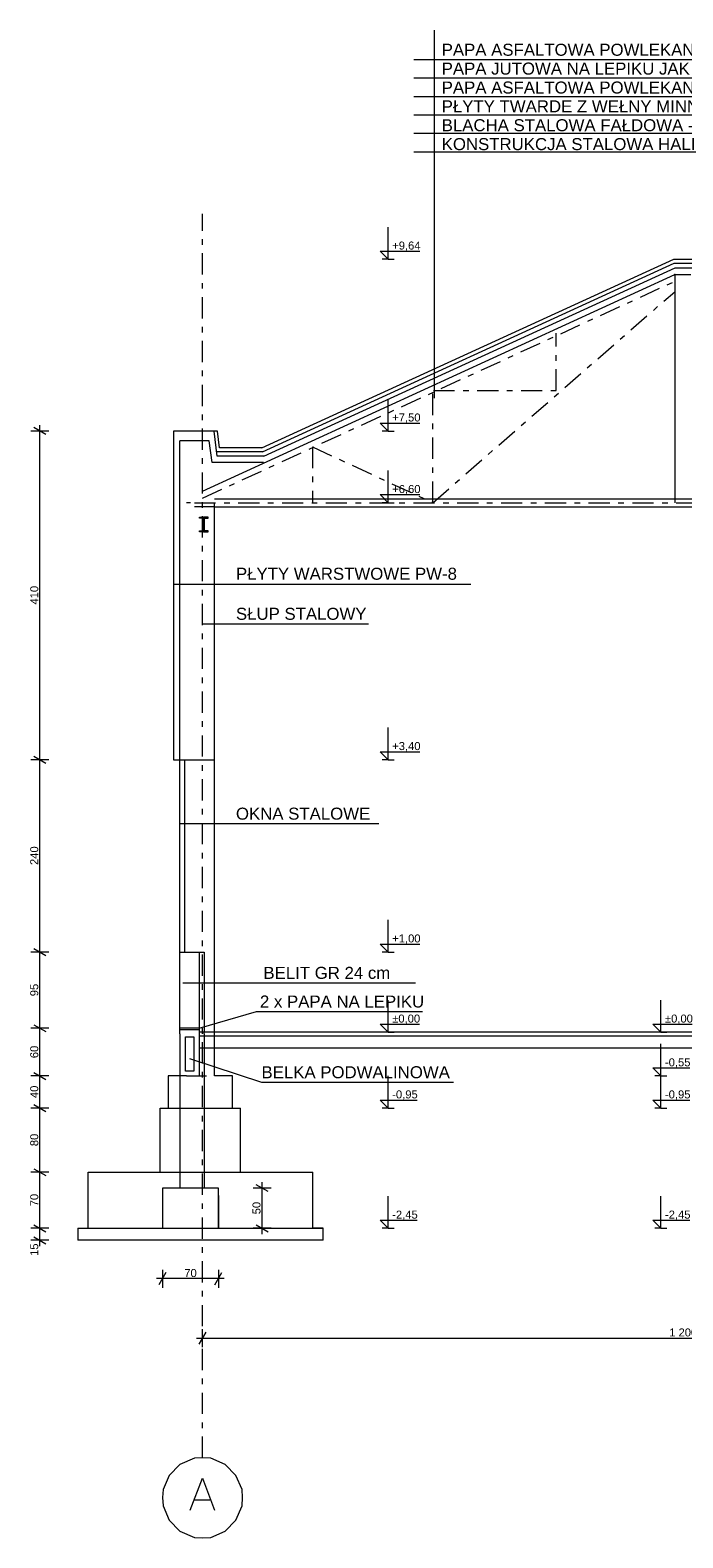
# Model space of a CAD drawing. Extents: x -382579 to -312317, y -24343 to 13401.
# Tile 1 of 9: x -382579 to -374431, y -5411 to 13401. Entities that reach past the tile are written whole.
import ezdxf

# ---------------------------------------------------------------- set-up
doc = ezdxf.new("R2010")
doc.units = 0
doc.header["$MEASUREMENT"] = 0
doc.linetypes.add('Przerywana podwójnie', pattern=[546.805537, 264.583325, -105.833328, 70.555556, -105.833328])
for name, color, linetype, lineweight in [('2D - Ogólne_Nr_Pióra__1', 1, 'Continuous', 18), ('2D - Ogólne_Nr_Pióra__5', 5, 'Continuous', 18), ('2D - Ogólne_Nr_Pióra__6', 6, 'Continuous', 9), ('OSIE_Nr_Pióra__7', 7, 'Continuous', 18), ('Wymiarowanie - Ogólne_Nr_Pióra__4', 4, 'Continuous', 18), ('Wymiarowanie - Ogólne_Nr_Pióra__46', 46, 'Continuous', 18), ('Wymiarowanie - Ogólne_Nr_Pióra__5', 5, 'Continuous', 18), ('WYMIARY_Nr_Pióra__4', 4, 'Continuous', 18), ('WYMIARY_Nr_Pióra__5', 5, 'Continuous', 18)]:
    doc.layers.add(name, color=color, linetype=linetype, lineweight=lineweight)
doc.layers.add('Wymiarowanie - Ogólne', color=7, linetype='Continuous')
doc.layers.add('WYMIARY', color=7, linetype='Continuous')
doc.styles.add('GENERATED_STYLE_1', font='arial.ttf')
doc.styles.add('GENERATED_STYLE_2', font='txt')
doc.dimstyles.new('GENERATED_STYLE__1', dxfattribs={"dimtxt": 100, "dimasz": 114, "dimexe": 0.18, "dimexo": 0, "dimgap": 0.09, "dimtad": 1, "dimtih": 1, "dimtoh": 1, "dimdec": 0, "dimlfac": 0.1, "dimzin": 0, "dimdsep": 46, "dimtxsty": 'GENERATED_STYLE_2', "dimblk": 'ARROWHEAD_2', "dimblk1": 'ARROWHEAD_2', "dimblk2": 'ARROWHEAD_2', "dimcen": 0.09, "dimclrd": 256, "dimclre": 256, "dimclrt": 256, "dimazin": 0, "dimtfac": 1, "dimtdec": 4, "dimtmove": 0, "dimatfit": 3, "dimfxl": 1, "dimtolj": 1, "dimtzin": 0, "dimarcsym": 0})
doc.dimstyles.new('GENERATED_STYLE__2', dxfattribs={"dimtxt": 100, "dimasz": 114, "dimexe": 0.18, "dimexo": 0, "dimgap": 0.09, "dimtad": 1, "dimdec": 0, "dimlfac": 0.1, "dimzin": 0, "dimdsep": 46, "dimtxsty": 'GENERATED_STYLE_2', "dimblk": 'ARROWHEAD_2', "dimblk1": 'ARROWHEAD_2', "dimblk2": 'ARROWHEAD_2', "dimcen": 0.09, "dimclrd": 256, "dimclre": 256, "dimclrt": 256, "dimazin": 0, "dimtfac": 1, "dimtdec": 4, "dimtmove": 0, "dimatfit": 3, "dimfxl": 1, "dimtolj": 1, "dimtzin": 0, "dimarcsym": 0})

# ---------------------------------------------------------------- blocks, each defined once
blk = doc.blocks.new('*D61')
at = {"layer": 'WYMIARY_Nr_Pióra__4', "linetype": 'Continuous', "transparency": 16777216}
for p, q in [((-380429, -3031), (-380429, -2806)), ((-368434, -3031), (-368434, -2806)), ((-380502, -2918), (-380429, -2918)), ((-380386, -2843), (-380472, -2993)), ((-380429, -2918), (-368434, -2918)), ((-368390, -2843), (-368477, -2993)), ((-368434, -2918), (-356434, -2918))]:
    blk.add_line(p, q, dxfattribs=at)
at = {"layer": 'WYMIARY_Nr_Pióra__5', "transparency": 16777216, "insert": (-374602, -2798), "char_height": 100, "attachment_point": 1, "style": 'GENERATED_STYLE_1'}
blk.add_mtext('{1\xa0200}', dxfattribs=at)
blk = doc.blocks.new('ARROWHEAD_2')
at = {"linetype": 'Continuous'}
for p, q in [((0, 0), (-1, 0)), ((-0.38, -0.66), (0.38, 0.66))]:
    blk.add_line(p, q, dxfattribs=at)
blk = doc.blocks.new('*D62')
at = {"layer": 'WYMIARY_Nr_Pióra__4', "linetype": 'Continuous', "transparency": 16777216}
for p, q in [((-356434, -3031), (-356434, -2806)), ((-368390, -2843), (-368477, -2993)), ((-368434, -2918), (-356434, -2918)), ((-356390, -2843), (-356477, -2993)), ((-356434, -2918), (-344434, -2918))]:
    blk.add_line(p, q, dxfattribs=at)
at = {"layer": 'WYMIARY_Nr_Pióra__5', "transparency": 16777216, "insert": (-362604, -2798), "char_height": 100, "attachment_point": 1, "style": 'GENERATED_STYLE_1'}
blk.add_mtext('{1\xa0200}', dxfattribs=at)
blk = doc.blocks.new('*D63')
at = {"layer": 'WYMIARY_Nr_Pióra__4', "linetype": 'Continuous', "transparency": 16777216}
for p, q in [((-344434, -3031), (-344434, -2806)), ((-356390, -2843), (-356477, -2993)), ((-356434, -2918), (-344434, -2918)), ((-344390, -2843), (-344477, -2993)), ((-344434, -2918), (-332434, -2918))]:
    blk.add_line(p, q, dxfattribs=at)
at = {"layer": 'WYMIARY_Nr_Pióra__5', "transparency": 16777216, "insert": (-350604, -2798), "char_height": 100, "attachment_point": 1, "style": 'GENERATED_STYLE_1'}
blk.add_mtext('{1\xa0200}', dxfattribs=at)
blk = doc.blocks.new('*D64')
at = {"layer": 'WYMIARY_Nr_Pióra__4', "linetype": 'Continuous', "transparency": 16777216}
for p, q in [((-332434, -3031), (-332434, -2806)), ((-344390, -2843), (-344477, -2993)), ((-344434, -2918), (-332434, -2918)), ((-332390, -2843), (-332477, -2993)), ((-332434, -2918), (-320433, -2918))]:
    blk.add_line(p, q, dxfattribs=at)
at = {"layer": 'WYMIARY_Nr_Pióra__5', "transparency": 16777216, "insert": (-338604, -2798), "char_height": 100, "attachment_point": 1, "style": 'GENERATED_STYLE_1'}
blk.add_mtext('{1\xa0200}', dxfattribs=at)
blk = doc.blocks.new('*D65')
at = {"layer": 'WYMIARY_Nr_Pióra__4', "linetype": 'Continuous', "transparency": 16777216}
for p, q in [((-320433, -3031), (-320433, -2806)), ((-332390, -2843), (-332477, -2993)), ((-332434, -2918), (-320433, -2918)), ((-320477, -2993), (-320390, -2843)), ((-320433, -2918), (-320360, -2918))]:
    blk.add_line(p, q, dxfattribs=at)
at = {"layer": 'WYMIARY_Nr_Pióra__5', "transparency": 16777216, "insert": (-326604, -2798), "char_height": 100, "attachment_point": 1, "style": 'GENERATED_STYLE_1'}
blk.add_mtext('{1\xa0200}', dxfattribs=at)
blk = doc.blocks.new('*D68')
at = {"layer": 'Wymiarowanie - Ogólne_Nr_Pióra__4', "linetype": 'Continuous', "transparency": 16777216}
for p, q in [((-379572, -1048), (-379797, -1048)), ((-379609, -1091), (-379759, -1005)), ((-379684, -1048), (-379684, -975)), ((-379684, -1548), (-379684, -1048)), ((-379759, -1505), (-379609, -1591)), ((-379572, -1548), (-379797, -1548)), ((-379684, -1621), (-379684, -1548))]:
    blk.add_line(p, q, dxfattribs=at)
at = {"layer": 'Wymiarowanie - Ogólne_Nr_Pióra__5', "transparency": 16777216, "insert": (-379804, -1374), "char_height": 100, "attachment_point": 1, "rotation": 90, "style": 'GENERATED_STYLE_1'}
blk.add_mtext('{50}', dxfattribs=at)
blk = doc.blocks.new('*D69')
at = {"layer": 'Wymiarowanie - Ogólne_Nr_Pióra__4', "linetype": 'Continuous', "transparency": 16777216}
for p, q in [((-380929, -2065), (-380929, -2290)), ((-380229, -2065), (-380229, -2290)), ((-380929, -2177), (-381002, -2177)), ((-380886, -2102), (-380972, -2252)), ((-380229, -2177), (-380929, -2177)), ((-380272, -2252), (-380186, -2102)), ((-380156, -2177), (-380229, -2177))]:
    blk.add_line(p, q, dxfattribs=at)
at = {"layer": 'Wymiarowanie - Ogólne_Nr_Pióra__5', "transparency": 16777216, "insert": (-380655, -2057), "char_height": 100, "attachment_point": 1, "style": 'GENERATED_STYLE_1'}
blk.add_mtext('{70}', dxfattribs=at)
blk = doc.blocks.new('*D83')
at = {"layer": 'Wymiarowanie - Ogólne_Nr_Pióra__4', "linetype": 'Continuous', "transparency": 16777216}
for p, q in [((-382533, -1505), (-382383, -1591)), ((-382533, -1655), (-382383, -1741)), ((-382458, -1698), (-382458, -1548)), ((-382345, -1698), (-382570, -1698)), ((-382458, -1771), (-382458, -1698))]:
    blk.add_line(p, q, dxfattribs=at)
at = {"layer": 'Wymiarowanie - Ogólne_Nr_Pióra__5', "transparency": 16777216, "insert": (-382578, -1893), "char_height": 100, "attachment_point": 1, "rotation": 90, "style": 'GENERATED_STYLE_1'}
blk.add_mtext('{15}', dxfattribs=at)
blk = doc.blocks.new('*D84')
at = {"layer": 'Wymiarowanie - Ogólne_Nr_Pióra__4', "linetype": 'Continuous', "transparency": 16777216}
for p, q in [((-382533, -805), (-382383, -891)), ((-382458, -1548), (-382458, -848)), ((-382533, -1505), (-382383, -1591)), ((-382345, -1548), (-382570, -1548)), ((-382458, -1698), (-382458, -1548))]:
    blk.add_line(p, q, dxfattribs=at)
at = {"layer": 'Wymiarowanie - Ogólne_Nr_Pióra__5', "transparency": 16777216, "insert": (-382578, -1274), "char_height": 100, "attachment_point": 1, "rotation": 90, "style": 'GENERATED_STYLE_1'}
blk.add_mtext('{70}', dxfattribs=at)
blk = doc.blocks.new('*D85')
at = {"layer": 'Wymiarowanie - Ogólne_Nr_Pióra__4', "linetype": 'Continuous', "transparency": 16777216}
for p, q in [((-382533, -5), (-382383, -91)), ((-382458, -848), (-382458, -48)), ((-382345, -848), (-382570, -848)), ((-382533, -805), (-382383, -891)), ((-382458, -1548), (-382458, -848))]:
    blk.add_line(p, q, dxfattribs=at)
at = {"layer": 'Wymiarowanie - Ogólne_Nr_Pióra__5', "transparency": 16777216, "insert": (-382578, -524), "char_height": 100, "attachment_point": 1, "rotation": 90, "style": 'GENERATED_STYLE_1'}
blk.add_mtext('{80}', dxfattribs=at)
blk = doc.blocks.new('*D86')
at = {"layer": 'Wymiarowanie - Ogólne_Nr_Pióra__4', "linetype": 'Continuous', "transparency": 16777216}
for p, q in [((-382533, 395), (-382383, 309)), ((-382458, -48), (-382458, 352)), ((-382345, -48), (-382570, -48)), ((-382533, -5), (-382383, -91)), ((-382458, -848), (-382458, -48))]:
    blk.add_line(p, q, dxfattribs=at)
at = {"layer": 'Wymiarowanie - Ogólne_Nr_Pióra__5', "transparency": 16777216, "insert": (-382578, 76), "char_height": 100, "attachment_point": 1, "rotation": 90, "style": 'GENERATED_STYLE_1'}
blk.add_mtext('{40}', dxfattribs=at)
blk = doc.blocks.new('*D87')
at = {"layer": 'Wymiarowanie - Ogólne_Nr_Pióra__4', "linetype": 'Continuous', "transparency": 16777216}
for p, q in [((-382345, 948), (-382570, 948)), ((-382533, 991), (-382383, 905)), ((-382458, 352), (-382458, 948)), ((-382533, 395), (-382383, 309)), ((-382345, 352), (-382570, 352)), ((-382458, -48), (-382458, 352))]:
    blk.add_line(p, q, dxfattribs=at)
at = {"layer": 'Wymiarowanie - Ogólne_Nr_Pióra__5', "transparency": 16777216, "insert": (-382578, 574), "char_height": 100, "attachment_point": 1, "rotation": 90, "style": 'GENERATED_STYLE_1'}
blk.add_mtext('{60}', dxfattribs=at)
blk = doc.blocks.new('*D88')
at = {"layer": 'Wymiarowanie - Ogólne_Nr_Pióra__4', "linetype": 'Continuous', "transparency": 16777216}
for p, q in [((-382345, 1898), (-382570, 1898)), ((-382533, 1941), (-382383, 1855)), ((-382458, 948), (-382458, 1898)), ((-382345, 948), (-382570, 948)), ((-382533, 991), (-382383, 905)), ((-382458, 352), (-382458, 948))]:
    blk.add_line(p, q, dxfattribs=at)
at = {"layer": 'Wymiarowanie - Ogólne_Nr_Pióra__5', "transparency": 16777216, "insert": (-382578, 1347), "char_height": 100, "attachment_point": 1, "rotation": 90, "style": 'GENERATED_STYLE_1'}
blk.add_mtext('{95}', dxfattribs=at)
blk = doc.blocks.new('*D89')
at = {"layer": 'Wymiarowanie - Ogólne_Nr_Pióra__4', "linetype": 'Continuous', "transparency": 16777216}
for p, q in [((-382458, 4298), (-382458, 8398)), ((-382533, 4341), (-382383, 4255)), ((-382345, 4298), (-382570, 4298)), ((-382458, 1898), (-382458, 4298)), ((-382345, 1898), (-382570, 1898)), ((-382533, 1941), (-382383, 1855)), ((-382458, 948), (-382458, 1898))]:
    blk.add_line(p, q, dxfattribs=at)
at = {"layer": 'Wymiarowanie - Ogólne_Nr_Pióra__5', "transparency": 16777216, "insert": (-382578, 2984), "char_height": 100, "attachment_point": 1, "rotation": 90, "style": 'GENERATED_STYLE_1'}
blk.add_mtext('{240}', dxfattribs=at)
blk = doc.blocks.new('*D90')
at = {"layer": 'Wymiarowanie - Ogólne_Nr_Pióra__4', "linetype": 'Continuous', "transparency": 16777216}
for p, q in [((-382458, 8398), (-382458, 8471)), ((-382345, 8398), (-382570, 8398)), ((-382383, 8354), (-382533, 8441)), ((-382458, 4298), (-382458, 8398)), ((-382533, 4341), (-382383, 4255))]:
    blk.add_line(p, q, dxfattribs=at)
at = {"layer": 'Wymiarowanie - Ogólne_Nr_Pióra__5', "transparency": 16777216, "insert": (-382578, 6234), "char_height": 100, "attachment_point": 1, "rotation": 90, "style": 'GENERATED_STYLE_1'}
blk.add_mtext('{410}', dxfattribs=at)
blk = doc.blocks.new('Wymiary_358', base_point=(-378109, -1548))
at = {"layer": 'Wymiarowanie - Ogólne_Nr_Pióra__4', "linetype": 'Continuous'}
for p, q in [((-378109, 10543), (-378109, 10943)), ((-378109, 10543), (-378209, 10643)), ((-378209, 10643), (-378109, 10643)), ((-378109, 10543), (-378184, 10543)), ((-378109, 10643), (-377713, 10643)), ((-378109, 10543), (-378034, 10543)), ((-378109, 8398), (-378109, 8798)), ((-378109, 8398), (-378209, 8498)), ((-378209, 8498), (-378109, 8498)), ((-378109, 8498), (-377713, 8498)), ((-378109, 8398), (-378184, 8398)), ((-378109, 8398), (-378034, 8398)), ((-378109, 7505), (-378109, 7905)), ((-378109, 7505), (-378209, 7605)), ((-378209, 7605), (-378109, 7605)), ((-378109, 7605), (-377713, 7605)), ((-378109, 7505), (-378184, 7505)), ((-378109, 7505), (-378034, 7505)), ((-378109, 4298), (-378109, 4698)), ((-378109, 4298), (-378209, 4398)), ((-378209, 4398), (-378109, 4398)), ((-378109, 4398), (-377713, 4398)), ((-378109, 4298), (-378184, 4298)), ((-378109, 4298), (-378034, 4298)), ((-378109, 1898), (-378109, 2298)), ((-378109, 1898), (-378209, 1998)), ((-378209, 1998), (-378109, 1998)), ((-378109, 1898), (-378184, 1898)), ((-378109, 1998), (-377713, 1998)), ((-378109, 1898), (-378034, 1898)), ((-378109, 898), (-378109, 1298)), ((-378109, 898), (-378209, 998)), ((-378209, 998), (-378109, 998)), ((-378109, 998), (-377718, 998)), ((-378109, 898), (-378184, 898)), ((-378109, 898), (-378034, 898)), ((-378109, -48), (-378109, 352)), ((-378109, -48), (-378209, 52)), ((-378209, 52), (-378109, 52)), ((-378109, 52), (-377748, 52)), ((-378109, -48), (-378184, -48)), ((-378109, -48), (-378034, -48)), ((-378109, -1548), (-378109, -1148)), ((-378109, -1548), (-378209, -1448)), ((-378209, -1448), (-378109, -1448)), ((-378109, -1448), (-377748, -1448)), ((-378109, -1548), (-378184, -1548)), ((-378109, -1548), (-378034, -1548))]:
    blk.add_line(p, q, dxfattribs=at)
at = {"layer": 'Wymiarowanie - Ogólne_Nr_Pióra__5', "char_height": 100, "attachment_point": 1, "style": 'GENERATED_STYLE_1'}
for s, insert in [('{+9,64}', (-378059, 10763)), ('{+7,50}', (-378059, 8618)), ('{+6,60}', (-378059, 7725)), ('{+3,40}', (-378059, 4518)), ('{+1,00}', (-378059, 2118)), ('{±0,00}', (-378059, 1118)), ('{-0,95}', (-378059, 172)), ('{-2,45}', (-378059, -1328))]:
    blk.add_mtext(s, dxfattribs=dict(at, insert=insert))
blk = doc.blocks.new('Wymiary_357', base_point=(-374705, -1548))
at = {"layer": 'Wymiarowanie - Ogólne_Nr_Pióra__4', "linetype": 'Continuous'}
for p, q in [((-374705, 898), (-374705, 1298)), ((-374705, 898), (-374805, 998)), ((-374805, 998), (-374705, 998)), ((-374705, 998), (-374314, 998)), ((-374705, 898), (-374780, 898)), ((-374705, 898), (-374630, 898)), ((-374705, 352), (-374705, 752)), ((-374705, 352), (-374805, 452)), ((-374805, 452), (-374705, 452)), ((-374705, 452), (-374343, 452)), ((-374705, 352), (-374780, 352)), ((-374705, -48), (-374705, 352)), ((-374705, 352), (-374630, 352)), ((-374705, -48), (-374805, 52)), ((-374805, 52), (-374705, 52)), ((-374705, 52), (-374343, 52)), ((-374705, -48), (-374780, -48)), ((-374705, -48), (-374630, -48)), ((-374705, -1548), (-374705, -1148)), ((-374705, -1548), (-374805, -1448)), ((-374805, -1448), (-374705, -1448)), ((-374705, -1448), (-374343, -1448)), ((-374705, -1548), (-374780, -1548)), ((-374705, -1548), (-374630, -1548))]:
    blk.add_line(p, q, dxfattribs=at)
at = {"layer": 'Wymiarowanie - Ogólne_Nr_Pióra__5', "char_height": 100, "attachment_point": 1, "style": 'GENERATED_STYLE_1'}
for s, insert in [('{±0,00}', (-374655, 1118)), ('{-0,55}', (-374655, 572)), ('{-0,95}', (-374655, 172)), ('{-2,45}', (-374655, -1328))]:
    blk.add_mtext(s, dxfattribs=dict(at, insert=insert))

msp = doc.modelspace()

# ---------------------------------------------------------------- hatches: boundary and pattern name
at = {"layer": '2D - Ogólne_Nr_Pióra__1', "linetype": 'Continuous'}
for points in [[(-380466.1, 7142.1), (-380466.1, 7152.1), (-380416.1, 7152.1), (-380416.1, 7312.1), (-380466.1, 7312.1), (-380466.1, 7322.1), (-380406.1, 7322.1), (-380406.1, 7142.1)], [(-380356.1, 7142.1), (-380356.1, 7152.1), (-380406.1, 7152.1), (-380406.1, 7312.1), (-380356.1, 7312.1), (-380356.1, 7322.1), (-380416.1, 7322.1), (-380416.1, 7142.1)]]:
    msp.add_hatch(color=256, dxfattribs=at).paths.add_polyline_path(points, flags=0)

# ---------------------------------------------------------------- linework, layer by layer
at = {"layer": '2D - Ogólne_Nr_Pióra__1', "linetype": 'Continuous', "flags": 128}
for points in [[(-380466.1, 7142.1), (-380466.1, 7152.1), (-380416.1, 7152.1), (-380416.1, 7312.1), (-380466.1, 7312.1), (-380466.1, 7322.1), (-380406.1, 7322.1), (-380406.1, 7142.1)], [(-380356.1, 7142.1), (-380356.1, 7152.1), (-380406.1, 7152.1), (-380406.1, 7312.1), (-380356.1, 7312.1), (-380356.1, 7322.1), (-380416.1, 7322.1), (-380416.1, 7142.1)]]:
    msp.add_lwpolyline(points, close=True, dxfattribs=at)
at = {"layer": '2D - Ogólne_Nr_Pióra__5', "linetype": 'Przerywana podwójnie'}
for p, q in [((-380428.9, -4412.2), (-380428.9, 11110.8)), ((-380428.9, 7561.4), (-374533.5, 10266)), ((-377551.8, 7504.8), (-374533.5, 10136.6)), ((-376011.6, 8906.2), (-376011.6, 9621.2)), ((-377551.8, 7504.8), (-377551.8, 8906.2)), ((-377545, 8906.2), (-376011.6, 8906.2)), ((-379056.1, 8201.5), (-379056.1, 7504.8)), ((-379056.1, 8201.5), (-377551.8, 7504.8)), ((-380528.9, 7504.8), (-319993.2, 7504.8))]:
    msp.add_line(p, q, dxfattribs=at)
at = {"layer": '2D - Ogólne_Nr_Pióra__5', "linetype": 'Continuous'}
for p, q in [((-379688.8, 8188.8), (-374544.5, 10543.2)), ((-374544.5, 10543.2), (-374233.5, 10543.2)), ((-380428.9, 7649.3), (-374533.5, 10353.9)), ((-379677.7, 8140.9), (-374537.9, 10493.2)), ((-379660.3, 8084.9), (-374529.1, 10433.2)), ((-374537.9, 10493.2), (-374233.5, 10493.2)), ((-374533.5, 10353.9), (-374533.5, 7504.8)), ((-374533.5, 10353.9), (-374333.5, 10353.9)), ((-374529.1, 10433.2), (-374233.5, 10433.2)), ((-380788.9, 8397.8), (-380788.9, 4298.2)), ((-380240.1, 8397.8), (-380788.9, 8397.8)), ((-380708.9, 4298.2), (-380708.9, 8277.8)), ((-380345.8, 8277.8), (-380708.9, 8277.8)), ((-380309.1, 8005), (-380345.8, 8277.8)), ((-380244.5, 8084.9), (-380281.5, 8397.8)), ((-380215.1, 8188.8), (-380240.1, 8397.8)), ((-379677.7, 8140.9), (-380248.9, 8140.9)), ((-379688.8, 8188.8), (-380217, 8188.8)), ((-379666, 8005), (-380309.1, 8005)), ((-379660.3, 8084.9), (-380244.5, 8084.9)), ((-380278.9, 7554.8), (-320143.2, 7554.8)), ((-380578.9, 7504.8), (-380628.9, 7504.8)), ((-380278.9, 7454.8), (-380528.9, 7454.8)), ((-380278.9, 352), (-380278.9, 7504.8)), ((-380278.9, 7454.8), (-320293.2, 7454.8)), ((-380788.9, 4298.2), (-380278.9, 4298.2)), ((-380708.9, 4298.2), (-380408.9, 4298.2)), ((-380708.9, 1898.2), (-380708.9, 4298.2)), ((-380648.9, 1898.2), (-380648.9, 4298.2)), ((-380708.9, 878.2), (-380708.9, 1898.2)), ((-380708.9, 1898.2), (-380408.9, 1898.2)), ((-380468.9, 1898.2), (-380468.9, 352)), ((-380408.9, 1898.2), (-380408.9, 898.2)), ((-380468.9, 948.2), (-380708.9, 948.2)), ((-380468.9, 928.2), (-380708.9, 928.2)), ((-380708.9, 878.2), (-380708.9, 352)), ((-319863.2, 898.2), (-380468.9, 898.2)), ((-320163.2, 848.2), (-380468.9, 848.2)), ((-380408.9, 878.2), (-380408.9, 898.2)), ((-380408.9, 878.2), (-380408.9, 352)), ((-320163.2, 698.2), (-380468.9, 698.2)), ((-380628.9, 352), (-380855.9, 352)), ((-380855.9, 352), (-380855.9, -48)), ((-380708.9, 352), (-380708.9, -1048)), ((-380628.9, 352), (-380378.9, 352)), ((-380408.9, 352), (-380408.9, -1048)), ((-380051.8, 352), (-380278.9, 352)), ((-380051.8, -48), (-380051.8, 352)), ((-380955.9, -848), (-380955.9, -48)), ((-380955.9, -48), (-379951.8, -48)), ((-380955.9, -48), (-380855.9, -48)), ((-379951.8, -848), (-379951.8, -48)), ((-381855.4, -1548), (-381855.4, -848)), ((-381855.4, -848), (-379052.3, -848)), ((-379052.3, -1548), (-379052.3, -848)), ((-380528.9, -1048), (-380928.9, -1048)), ((-380928.9, -1048), (-380928.9, -1548)), ((-380228.9, -1048), (-380528.9, -1048)), ((-380228.9, -1548), (-380228.9, -1048)), ((-380228.9, -1137.4), (-380228.9, -1548)), ((-381985.4, -1548), (-381985.4, -1698)), ((-381985.4, -1548), (-381855.4, -1548)), ((-381985.4, -1548), (-378922.3, -1548)), ((-380928.9, -1548), (-380228.9, -1548)), ((-378922.3, -1548), (-379052.3, -1548)), ((-378922.3, -1698), (-378922.3, -1548)), ((-378922.3, -1698), (-381985.4, -1698))]:
    msp.add_line(p, q, dxfattribs=at)
msp.add_point((-374533.5, 10353.9), dxfattribs=at)
at = {"layer": '2D - Ogólne_Nr_Pióra__6', "linetype": 'Continuous'}
for p, q in [((-377530.6, 8807.2), (-377530.6, 13400.6)), ((-377790.4, 13033.9), (-367430.9, 13033.9)), ((-377790.4, 12803.9), (-367430.9, 12803.9)), ((-377790.4, 12573.9), (-367430.9, 12573.9)), ((-377790.4, 12343.9), (-367430.9, 12343.9)), ((-377790.4, 12113.9), (-367430.9, 12113.9)), ((-377790.4, 11883.9), (-367430.9, 11883.9)), ((-380788.9, 6488.8), (-377079.3, 6488.8)), ((-380422, 5995), (-378356.8, 5995)), ((-380708.9, 3501.4), (-378225.9, 3501.4)), ((-380673.2, 1515.2), (-377768.3, 1515.2)), ((-380468.9, 948.2), (-379752.3, 1155.5)), ((-379752.3, 1155.5), (-377682.8, 1155.5)), ((-380640.1, 841), (-380537.6, 841)), ((-380640.1, 411.1), (-380640.1, 841)), ((-380537.6, 841), (-380537.6, 411.1)), ((-380590.8, 569.4), (-379691.1, 275.2)), ((-380537.6, 411.1), (-380640.1, 411.1)), ((-379691.1, 275.2), (-377293.3, 275.2))]:
    msp.add_line(p, q, dxfattribs=at)
at = {"layer": 'OSIE_Nr_Pióra__7', "linetype": 'Continuous', "flags": 128}
msp.add_lwpolyline([(-380925.7, -4908.7), (-380920.3, -5013.3), (-380841.8, -5191.2), (-380711.1, -5327), (-380528.2, -5405.5), (-380428.9, -5410.9), (-380324.2, -5405.5), (-380146.4, -5327), (-380010.6, -5191.2), (-379932, -5013.3), (-379927, -4908.7), (-379932, -4809.4), (-380010.6, -4631.5), (-380146.4, -4495.8), (-380324.2, -4417.2), (-380428.9, -4412.2), (-380528.2, -4417.2), (-380711.1, -4495.8), (-380841.8, -4631.5), (-380920.3, -4809.4)], close=True, dxfattribs=at)
for points in [[(-380580.3, -5065.5), (-380428.9, -4668.3), (-380277.1, -5065.5)], [(-380522.8, -4935.1), (-380334.6, -4935.1)]]:
    msp.add_lwpolyline(points, dxfattribs=at)

# ---------------------------------------------------------------- block references
at = {"layer": 'Wymiarowanie - Ogólne', "linetype": 'Continuous'}
for name, p in [('Wymiary_358', (-378109.4, -1548)), ('Wymiary_357', (-374704.7, -1548))]:
    msp.add_blockref(name, p, dxfattribs=at)

# ---------------------------------------------------------------- texts
at = {"layer": 'Wymiarowanie - Ogólne_Nr_Pióra__46', "linetype": 'Continuous', "char_height": 150, "attachment_point": 7, "style": 'GENERATED_STYLE_1'}
for s, insert in [('{PAPA ASFALTOWA POWLEKANA - "500" - NA LEPIKU ASFALTOWYM BEZ WYPEŁNIACZY NA GORĄCO}', (-377441.6, 13036.8)), ('{PAPA JUTOWA NA LEPIKU JAK WYŻEJ}', (-377441.6, 12843.8)), ('{PAPA ASFALTOWA POWLEKANA - "500" - NA LEPIKU ASFALTOWYM NA GORĄCO}', (-377441.6, 12565.4)), ('{PŁYTY TWARDE Z WEŁNY MINNERALNEJ GR. 50 mm}', (-377441.6, 12373)), ('{BLACHA STALOWA FAŁDOWA - OCYNKOWANA H=35 mm=WYS FALI}', (-377441.6, 12137.3)), ('{KONSTRUKCJA STALOWA HALI}', (-377441.6, 11901.6)), ('{PŁYTY WARSTWOWE PW-8}', (-380010.2, 6541.2)), ('{SŁUP STALOWY}', (-380010.2, 6041.3)), ('{OKNA STALOWE}', (-380010.2, 3547.7)), ('{BELIT GR 24 cm}', (-379667.3, 1561.5)), ('{2 x PAPA NA LEPIKU}', (-379710.4, 1203.8)), ('{BELKA PODWALINOWA}', (-379691.1, 321.5))]:
    msp.add_mtext(s, dxfattribs=dict(at, insert=insert))

# ---------------------------------------------------------------- dimensions: what is measured, and where the dimension line sits
at = {"layer": 'Wymiarowanie - Ogólne', "linetype": 'Continuous'}
for base, p1, p2, angle, dimstyle, picture, middle in [((-382457.5, -1698), (-380788.9, 4298.2), (-380788.9, 8397.8), 90, 'GENERATED_STYLE__2', '*D90', (-382527.5, 6346.6)), ((-382457.5, -1698), (-380708.9, 1898.2), (-380788.9, 4298.2), 90, 'GENERATED_STYLE__2', '*D89', (-382527.5, 3096.8)), ((-382457.5, -1698), (-380708.9, 948.2), (-380708.9, 1898.2), 90, 'GENERATED_STYLE__2', '*D88', (-382527.5, 1422.3)), ((-382457.5, -1698), (-380855.9, 352), (-380708.9, 948.2), 90, 'GENERATED_STYLE__2', '*D87', (-382527.5, 649.2)), ((-382457.5, -1698), (-380955.9, -48), (-380855.9, 352), 90, 'GENERATED_STYLE__2', '*D86', (-382527.5, 151.1)), ((-382457.5, -1698), (-381855.4, -848), (-380955.9, -48), 90, 'GENERATED_STYLE__2', '*D85', (-382527.5, -448.9)), ((-382457.5, -1698), (-381985.4, -1548), (-381855.4, -848), 90, 'GENERATED_STYLE__2', '*D84', (-382527.5, -1198.9)), ((-379684.3, -1548), (-380228.9, -1548), (-380228.9, -1048), 90, 'GENERATED_STYLE__2', '*D68', (-379754.3, -1298.9)), ((-382457.5, -1698), (-381985.4, -1698), (-381985.4, -1548), 90, 'GENERATED_STYLE__2', '*D83', (-382527.5, -1818.1)), ((-380228.9, -2177.3), (-380228.9, -1548), (-380928.9, -1548), 180, 'GENERATED_STYLE__1', '*D69', (-380579.8, -2107.3))]:
    dim = msp.add_linear_dim(base=base, p1=p1, p2=p2, angle=angle, dimstyle=dimstyle, dxfattribs=at)
    dim.commit()
    dim.dimension.update_dxf_attribs({"geometry": picture, "text_midpoint": middle})
at = {"layer": 'WYMIARY', "linetype": 'Continuous'}
for p1, p2, picture, middle in [((-380428.9, -4412.2), (-368433.5, -4412.2), '*D61', (-374430.7, -2848.4)), ((-368433.5, -4412.2), (-356433.5, -4412.2), '*D62', (-362433.1, -2848.4)), ((-356433.5, -4412.2), (-344433.5, -4412.2), '*D63', (-350433.1, -2848.4)), ((-344433.5, -4412.2), (-332433.5, -4412.2), '*D64', (-338433.1, -2848.4)), ((-332433.5, -4412.2), (-320433.2, -4412.2), '*D65', (-326432.9, -2848.4))]:
    dim = msp.add_linear_dim(base=(-380428.9, -2918.4), p1=p1, p2=p2, dimstyle='GENERATED_STYLE__1', dxfattribs=at)
    dim.commit()
    dim.dimension.update_dxf_attribs({"geometry": picture, "text_midpoint": middle})

doc.saveas('drawing.dxf')
